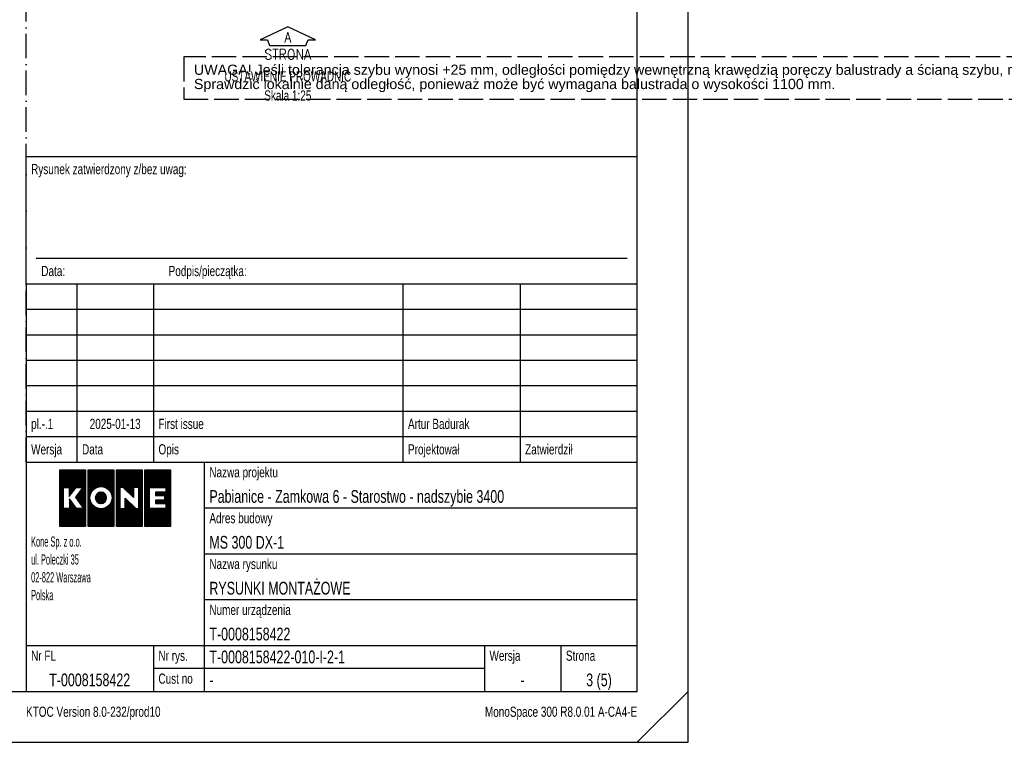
# Model space of a CAD drawing. Header units: millimetres. Extents: x 0 to 16885, y 0 to 7425.
# Tile 5 of 7: x 7219 to 12052, y 0 to 3545. Entities that reach past the tile are written whole.
import ezdxf
from ezdxf.enums import TextEntityAlignment as Align

# ---------------------------------------------------------------- set-up
doc = ezdxf.new("R2010")
doc.units = ezdxf.units.MM
doc.header["$LTSCALE"] = 10
doc.linetypes.add('ACAD_ISO02W100', pattern=[15, 12, -3])
doc.linetypes.add('ACAD_ISO10W100', pattern=[18, 12, -3, 0, -3])
for name, color, linetype in [('CONT_25', 1, 'Continuous'), ('CONT_35', 2, 'Continuous'), ('CONT_50', 5, 'Continuous'), ('DASH_25', 1, 'ACAD_ISO02W100'), ('DASHD_25', 1, 'ACAD_ISO10W100'), ('SHEET', 1, 'Continuous'), ('TEXT_35', 2, 'Continuous')]:
    doc.layers.add(name, color=color, linetype=linetype)
doc.styles.add('Arial', font='arial.ttf')
doc.styles.add('ROMANS', font='romans.shx', dxfattribs={"width": 0.9})
doc.styles.get("Standard").update_dxf_attribs({"font": 'arial.ttf'})
doc.styles.add('Text0.7_Arial', font='arial.ttf', dxfattribs={"width": 0.7})

# ---------------------------------------------------------------- blocks, each defined once
blk = doc.blocks.new('Border')
at = {"layer": 'CONT_50', "linetype": 'Continuous'}
blk.add_lwpolyline([(410, 10), (410, 287), (10, 287), (10, 10)], close=True, dxfattribs=at)
at = {"layer": 'SHEET', "linetype": 'Continuous'}
for p, q in [((290, 55), (410, 55)), ((290, 55), (290, 39)), ((325, 55), (325, 10)), ((325, 46), (410, 46)), ((290, 39), (290, 29)), ((325, 37), (410, 37)), ((290, 29), (290, 19)), ((325, 28), (410, 28)), ((290, 19), (410, 19)), ((290, 19), (290, 10)), ((315, 19), (315, 10)), ((380, 19), (380, 10)), ((395, 19), (395, 10)), ((380, 14.5), (315, 14.5)), ((420, 10), (410, 0))]:
    blk.add_line(p, q, dxfattribs=at)
blk.add_lwpolyline([(420, 0), (420, 297), (0, 297), (0, 0)], close=True, dxfattribs=at)
blk = doc.blocks.new('KONE-logo')
at = {"layer": 'SHEET'}
for p, q in [((-14.48, 1.99), (-9.06, 7.41)), ((-14.48, 2.25), (-9.32, 7.41)), ((-14.48, 2.52), (-9.59, 7.41)), ((-14.48, 2.79), (-9.86, 7.41)), ((-14.48, 3.06), (-10.13, 7.41)), ((-14.48, 3.33), (-10.4, 7.41)), ((-14.48, 3.6), (-10.67, 7.41)), ((-14.48, 3.86), (-10.94, 7.41)), ((-14.48, 4.13), (-11.2, 7.41)), ((-14.48, 4.4), (-11.47, 7.41)), ((-14.48, 4.67), (-11.74, 7.41)), ((-14.48, 4.94), (-12.01, 7.41)), ((-14.48, 5.21), (-12.28, 7.41)), ((-14.48, 5.48), (-12.55, 7.41)), ((-14.48, 5.74), (-12.81, 7.41)), ((-14.48, 6.01), (-13.08, 7.41)), ((-14.48, 6.28), (-13.35, 7.41)), ((-14.48, 6.55), (-13.62, 7.41)), ((-14.48, 6.82), (-13.89, 7.41)), ((-14.48, 7.09), (-14.16, 7.41)), ((-14.48, 7.35), (-14.43, 7.41)), ((-14.48, 7.41), (-7.76, 7.41)), ((-14.48, -7.41), (-14.48, 7.41)), ((-13.42, 2.78), (-8.79, 7.41)), ((-13.15, 2.78), (-8.52, 7.41)), ((-12.88, 2.78), (-8.25, 7.41)), ((-12.61, 2.78), (-7.98, 7.41)), ((-12.35, 2.78), (-7.76, 7.36)), ((-12.08, 2.78), (-7.76, 7.09)), ((-12.01, 2.58), (-7.76, 6.83)), ((-12.01, 2.31), (-7.76, 6.56)), ((-12.01, 2.04), (-7.76, 6.29)), ((-12.01, 1.77), (-7.76, 6.02)), ((-12.01, 1.5), (-7.76, 5.75)), ((-12.01, 1.23), (-7.76, 5.48)), ((-12.01, 0.97), (-7.76, 5.21)), ((-7.76, 7.41), (-7.76, -7.41)), ((-7.07, 1.08), (-0.73, 7.41)), ((-7.07, 1.35), (-1, 7.41)), ((-7.07, 1.61), (-1.27, 7.41)), ((-7.07, 1.88), (-1.54, 7.41)), ((-7.07, 2.15), (-1.81, 7.41)), ((-7.07, 2.42), (-2.08, 7.41)), ((-7.07, 2.69), (-2.34, 7.41)), ((-7.07, 2.96), (-2.61, 7.41)), ((-7.07, 3.23), (-2.88, 7.41)), ((-7.07, 3.49), (-3.15, 7.41)), ((-7.07, 3.76), (-3.42, 7.41)), ((-7.07, 4.03), (-3.69, 7.41)), ((-7.07, 4.3), (-3.95, 7.41)), ((-7.07, 4.57), (-4.22, 7.41)), ((-7.07, 4.84), (-4.49, 7.41)), ((-7.07, 5.1), (-4.76, 7.41)), ((-7.07, 5.37), (-5.03, 7.41)), ((-7.07, 5.64), (-5.3, 7.41)), ((-7.07, 5.91), (-5.57, 7.41)), ((-7.07, 6.18), (-5.83, 7.41)), ((-7.07, 6.45), (-6.1, 7.41)), ((-7.07, 6.72), (-6.37, 7.41)), ((-7.07, 6.98), (-6.64, 7.41)), ((-7.07, 7.25), (-6.91, 7.41)), ((-7.07, 7.41), (-0.35, 7.41)), ((-7.07, -7.41), (-7.07, 7.41)), ((-5.6, 2.27), (-0.46, 7.41)), ((-4.87, 2.74), (-0.35, 7.26)), ((-4.45, 2.89), (-0.35, 6.99)), ((-4.11, 2.96), (-0.35, 6.72)), ((-3.82, 2.98), (-0.35, 6.45)), ((-3.55, 2.98), (-0.35, 6.19)), ((-3.3, 2.96), (-0.35, 5.92)), ((-3.08, 2.92), (-0.35, 5.65)), ((-2.86, 2.87), (-0.35, 5.38)), ((-0.35, 7.41), (-0.35, -7.41)), ((0.35, 2.05), (5.71, 7.41)), ((0.35, 2.32), (5.44, 7.41)), ((0.35, 2.59), (5.17, 7.41)), ((0.35, 2.85), (4.91, 7.41)), ((0.35, 3.12), (4.64, 7.41)), ((0.35, 3.39), (4.37, 7.41)), ((0.35, 3.66), (4.1, 7.41)), ((0.35, 3.93), (3.83, 7.41)), ((0.35, 4.2), (3.56, 7.41)), ((0.35, 4.47), (3.29, 7.41)), ((0.35, 4.73), (3.03, 7.41)), ((0.35, 5), (2.76, 7.41)), ((0.35, 5.27), (2.49, 7.41)), ((0.35, 5.54), (2.22, 7.41)), ((0.35, 5.81), (1.95, 7.41)), ((0.35, 6.08), (1.68, 7.41)), ((0.35, 6.34), (1.41, 7.41)), ((0.35, 6.61), (1.15, 7.41)), ((0.35, 6.88), (0.88, 7.41)), ((0.35, 7.15), (0.61, 7.41)), ((0.35, 7.41), (7.07, 7.41)), ((0.35, -7.41), (0.35, 7.41)), ((1.32, 2.75), (5.98, 7.41)), ((1.59, 2.75), (6.25, 7.41)), ((1.86, 2.75), (6.52, 7.41)), ((2.11, 2.74), (6.78, 7.41)), ((2.25, 2.61), (7.05, 7.41)), ((2.39, 2.48), (7.07, 7.16)), ((2.52, 2.34), (7.07, 6.89)), ((2.66, 2.21), (7.07, 6.62)), ((2.79, 2.08), (7.07, 6.35)), ((2.93, 1.95), (7.07, 6.08)), ((3.07, 1.81), (7.07, 5.82)), ((3.2, 1.68), (7.07, 5.55)), ((3.34, 1.55), (7.07, 5.28)), ((7.07, 7.41), (7.07, -7.41)), ((7.76, 1.68), (13.5, 7.41)), ((7.76, 1.95), (13.23, 7.41)), ((7.76, 2.21), (12.96, 7.41)), ((7.76, 2.48), (12.69, 7.41)), ((7.76, 2.75), (12.42, 7.41)), ((7.76, 3.02), (12.15, 7.41)), ((7.76, 3.29), (11.89, 7.41)), ((7.76, 3.56), (11.62, 7.41)), ((7.76, 3.83), (11.35, 7.41)), ((7.76, 4.09), (11.08, 7.41)), ((7.76, 4.36), (10.81, 7.41)), ((7.76, 4.63), (10.54, 7.41)), ((7.76, 4.9), (10.27, 7.41)), ((7.76, 5.17), (10.01, 7.41)), ((7.76, 5.44), (9.74, 7.41)), ((7.76, 5.71), (9.47, 7.41)), ((7.76, 5.97), (9.2, 7.41)), ((7.76, 6.24), (8.93, 7.41)), ((7.76, 6.51), (8.66, 7.41)), ((7.76, 6.78), (8.4, 7.41)), ((7.76, 7.05), (8.13, 7.41)), ((7.76, 7.32), (7.86, 7.41)), ((7.76, 7.41), (14.48, 7.41)), ((7.76, -7.41), (7.76, 7.41)), ((9.13, 2.78), (13.77, 7.41)), ((9.4, 2.78), (14.03, 7.41)), ((9.67, 2.78), (14.3, 7.41)), ((9.94, 2.78), (14.48, 7.32)), ((10.21, 2.78), (14.48, 7.06)), ((10.48, 2.78), (14.48, 6.79)), ((10.74, 2.78), (14.48, 6.52)), ((11.01, 2.78), (14.48, 6.25)), ((11.28, 2.78), (14.48, 5.98)), ((11.55, 2.78), (14.48, 5.71)), ((11.82, 2.78), (14.48, 5.44)), ((12.09, 2.78), (14.48, 5.18)), ((14.48, 7.41), (14.48, -7.41)), ((-14.48, 1.72), (-13.5, 2.69)), ((-13.5, 2.78), (-12.01, 2.78)), ((-13.5, -2.73), (-13.5, 2.78)), ((-12.01, 0.41), (-10.18, 2.78)), ((-12.01, 2.78), (-12.01, 0.41)), ((-8.43, 2.78), (-10.41, 0.21)), ((-10.39, 0.17), (-7.76, 2.8)), ((-10.18, 2.78), (-8.43, 2.78)), ((-9.93, 2.78), (-7.76, 4.95)), ((-9.71, 1.12), (-7.76, 3.07)), ((-9.66, 2.78), (-7.76, 4.68)), ((-9.39, 2.78), (-7.76, 4.41)), ((-9.12, 2.78), (-7.76, 4.14)), ((-8.86, 2.78), (-7.76, 3.87)), ((-8.81, 2.29), (-7.76, 3.34)), ((-8.59, 2.78), (-7.76, 3.6)), ((-2.66, 2.8), (-0.35, 5.11)), ((-2.47, 2.72), (-0.35, 4.84)), ((-2.3, 2.63), (-0.35, 4.58)), ((-2.13, 2.53), (-0.35, 4.31)), ((-1.97, 2.42), (-0.35, 4.04)), ((-1.82, 2.3), (-0.35, 3.77)), ((-1.68, 2.17), (-0.35, 3.5)), ((-1.54, 2.04), (-0.35, 3.23)), ((-1.42, 1.89), (-0.35, 2.96)), ((-1.31, 1.74), (-0.35, 2.7)), ((0.35, 1.78), (1.25, 2.68)), ((1.25, 2.75), (1.25, -2.73)), ((2.1, 2.75), (1.25, 2.75)), ((4.8, 0.13), (2.1, 2.75)), ((3.47, 1.42), (4.8, 2.74)), ((4.8, 2.75), (4.8, 0.13)), ((6.22, 2.75), (4.8, 2.75)), ((4.81, 2.75), (7.07, 5.01)), ((5.08, 2.75), (7.07, 4.74)), ((5.35, 2.75), (7.07, 4.47)), ((5.62, 2.75), (7.07, 4.2)), ((5.89, 2.75), (7.07, 3.94)), ((6.15, 2.75), (7.07, 3.67)), ((6.22, 2.55), (7.07, 3.4)), ((6.22, 2.28), (7.07, 3.13)), ((6.22, 2.01), (7.07, 2.86)), ((6.22, -2.73), (6.22, 2.75)), ((6.22, 1.74), (7.07, 2.59)), ((7.76, 1.41), (9.02, 2.67)), ((9.02, 2.78), (13.25, 2.78)), ((9.02, -2.73), (9.02, 2.78)), ((12.34, 0.62), (14.48, 2.76)), ((12.35, 2.78), (14.48, 4.91)), ((12.62, 2.78), (14.48, 4.64)), ((12.89, 2.78), (14.48, 4.37)), ((13.16, 2.78), (14.48, 4.1)), ((13.25, 2.6), (14.48, 3.83)), ((13.25, 2.33), (14.48, 3.57)), ((13.25, 2.06), (14.48, 3.3)), ((13.25, 1.79), (14.48, 3.03)), ((13.25, 2.78), (13.25, 1.54)), ((-14.48, 1.45), (-13.5, 2.43)), ((-14.48, 1.18), (-13.5, 2.16)), ((-14.48, 0.91), (-13.5, 1.89)), ((-14.48, 0.64), (-13.5, 1.62)), ((-14.48, 0.37), (-13.5, 1.35)), ((-14.48, 0.11), (-13.5, 1.08)), ((-14.48, -0.16), (-13.5, 0.82)), ((-14.48, -0.43), (-13.5, 0.55)), ((-14.48, -0.7), (-13.5, 0.28)), ((-14.48, -0.97), (-13.5, 0.01)), ((-12.01, 0.7), (-11.04, 1.67)), ((-12.01, 0.43), (-11.95, 0.49)), ((-10.41, 0.21), (-8.25, -2.73)), ((-10.28, 0.02), (-7.76, 2.53)), ((-10.16, -0.14), (-7.76, 2.26)), ((-10.05, -0.29), (-7.76, 1.99)), ((-9.93, -0.45), (-7.76, 1.72)), ((-9.82, -0.6), (-7.76, 1.46)), ((-9.71, -0.76), (-7.76, 1.19)), ((-9.59, -0.91), (-7.76, 0.92)), ((-9.48, -1.06), (-7.76, 0.65)), ((-9.36, -1.22), (-7.76, 0.38)), ((-9.25, -1.37), (-7.76, 0.11)), ((-7.07, 0.81), (-5.89, 1.98)), ((-7.07, 0.54), (-6.36, 1.25)), ((-7.07, 0.27), (-6.5, 0.84)), ((-7.07, 0), (-6.57, 0.5)), ((-7.07, -0.27), (-6.6, 0.2)), ((-5.1, 0.09), (-3.58, 1.61)), ((-5.09, -0.17), (-3.36, 1.56)), ((-5.07, 0.39), (-3.85, 1.61)), ((-5.05, -0.39), (-3.16, 1.49)), ((-4.98, -0.6), (-2.99, 1.39)), ((-4.94, 0.79), (-4.22, 1.51)), ((-4.9, -0.78), (-2.84, 1.27)), ((-4.79, -0.94), (-2.71, 1.14)), ((-4.67, -1.09), (-2.6, 0.99)), ((-4.53, -1.22), (-2.5, 0.81)), ((-4.38, -1.33), (-2.42, 0.63)), ((-4.2, -1.42), (-2.36, 0.42)), ((-4, -1.49), (-2.32, 0.18)), ((-1.2, 1.57), (-0.35, 2.43)), ((-1.1, 1.4), (-0.35, 2.16)), ((-1.02, 1.22), (-0.35, 1.89)), ((-0.94, 1.03), (-0.35, 1.62)), ((-0.88, 0.82), (-0.35, 1.35)), ((-0.84, -0.48), (-0.35, 0.01)), ((-0.83, 0.6), (-0.35, 1.09)), ((-0.8, 0.36), (-0.35, 0.82)), ((-0.8, -0.17), (-0.35, 0.28)), ((-0.79, 0.11), (-0.35, 0.55)), ((0.35, 1.51), (1.25, 2.41)), ((0.35, 1.24), (1.25, 2.14)), ((0.35, 0.97), (1.25, 1.88)), ((0.35, 0.71), (1.25, 1.61)), ((0.35, 0.44), (1.25, 1.34)), ((0.35, 0.17), (1.25, 1.07)), ((0.35, -0.1), (1.25, 0.8)), ((0.35, -0.37), (1.25, 0.53)), ((0.35, -0.64), (1.25, 0.27)), ((3.61, 1.28), (4.8, 2.48)), ((3.75, 1.15), (4.8, 2.21)), ((3.88, 1.02), (4.8, 1.94)), ((4.02, 0.89), (4.8, 1.67)), ((4.16, 0.76), (4.8, 1.4)), ((4.29, 0.62), (4.8, 1.13)), ((4.43, 0.49), (4.8, 0.86)), ((4.56, 0.36), (4.8, 0.6)), ((4.7, 0.23), (4.8, 0.33)), ((6.22, 1.48), (7.07, 2.33)), ((6.22, 1.21), (7.07, 2.06)), ((6.22, 0.94), (7.07, 1.79)), ((6.22, 0.67), (7.07, 1.52)), ((6.22, 0.4), (7.07, 1.25)), ((6.22, 0.13), (7.07, 0.98)), ((6.22, -0.14), (7.07, 0.71)), ((6.22, -0.4), (7.07, 0.45)), ((6.22, -0.67), (7.07, 0.18)), ((7.76, 1.14), (9.02, 2.4)), ((7.76, 0.87), (9.02, 2.13)), ((7.76, 0.6), (9.02, 1.87)), ((7.76, 0.34), (9.02, 1.6)), ((7.76, 0.07), (9.02, 1.33)), ((7.76, -0.2), (9.02, 1.06)), ((7.76, -0.47), (9.02, 0.79)), ((7.76, -0.74), (9.02, 0.52)), ((7.76, -1.01), (9.02, 0.25)), ((10.54, 0.7), (11.39, 1.54)), ((10.54, 0.97), (11.12, 1.54)), ((10.54, 1.24), (10.85, 1.54)), ((10.54, 1.51), (10.58, 1.54)), ((10.54, 1.54), (10.54, 0.62)), ((13.25, 1.54), (10.54, 1.54)), ((10.54, 0.62), (12.94, 0.62)), ((10.73, 0.62), (11.66, 1.54)), ((11, 0.62), (11.92, 1.54)), ((11.27, 0.62), (12.19, 1.54)), ((11.54, 0.62), (12.46, 1.54)), ((11.8, 0.62), (12.73, 1.54)), ((12.07, 0.62), (13, 1.54)), ((12.16, -1.44), (14.48, 0.88)), ((12.43, -1.44), (14.48, 0.61)), ((12.61, 0.62), (14.48, 2.49)), ((12.7, -1.44), (14.48, 0.34)), ((12.88, 0.62), (14.48, 2.22)), ((12.94, 0.41), (14.48, 1.95)), ((12.94, 0.14), (14.48, 1.69)), ((12.94, -0.13), (14.48, 1.42)), ((12.94, -0.4), (14.48, 1.15)), ((12.94, 0.62), (12.94, -0.57)), ((12.97, -1.44), (14.48, 0.07)), ((-14.48, -1.24), (-13.5, -0.26)), ((-14.48, -1.51), (-13.5, -0.53)), ((-14.48, -1.77), (-13.5, -0.8)), ((-14.48, -2.04), (-13.5, -1.06)), ((-14.48, -2.31), (-13.5, -1.33)), ((-14.48, -2.58), (-13.5, -1.6)), ((-14.48, -5.26), (-10.9, -1.69)), ((-14.48, -5.53), (-10.79, -1.84)), ((-14.48, -2.85), (-13.5, -1.87)), ((-14.48, -5.8), (-10.68, -1.99)), ((-14.48, -3.12), (-13.5, -2.14)), ((-14.48, -6.07), (-10.56, -2.15)), ((-14.48, -6.34), (-10.45, -2.3)), ((-14.48, -3.38), (-13.5, -2.41)), ((-14.48, -6.61), (-10.33, -2.46)), ((-12.87, -7.41), (-7.76, -2.3)), ((-12.6, -7.41), (-7.76, -2.57)), ((-11.99, -0.23), (-11.99, -2.73)), ((-10.13, -2.73), (-11.99, -0.23)), ((-11.99, -0.35), (-11.93, -0.3)), ((-11.99, -0.62), (-11.82, -0.45)), ((-11.99, -0.89), (-11.71, -0.61)), ((-11.99, -1.16), (-11.59, -0.76)), ((-11.99, -1.42), (-11.48, -0.92)), ((-11.99, -1.69), (-11.36, -1.07)), ((-11.99, -1.96), (-11.25, -1.22)), ((-11.99, -2.23), (-11.13, -1.38)), ((-11.99, -2.5), (-11.02, -1.53)), ((-9.14, -1.53), (-7.76, -0.15)), ((-9.02, -1.68), (-7.76, -0.42)), ((-8.91, -1.84), (-7.76, -0.69)), ((-8.79, -1.99), (-7.76, -0.96)), ((-8.68, -2.15), (-7.76, -1.23)), ((-8.57, -2.3), (-7.76, -1.5)), ((-8.45, -2.46), (-7.76, -1.77)), ((-8.34, -2.61), (-7.76, -2.03)), ((-7.07, -0.53), (-6.6, -0.07)), ((-7.07, -0.8), (-6.58, -0.31)), ((-7.07, -1.07), (-6.54, -0.54)), ((-7.07, -1.34), (-6.48, -0.75)), ((-7.07, -1.61), (-6.41, -0.95)), ((-7.07, -1.88), (-6.34, -1.14)), ((-7.07, -2.14), (-6.25, -1.32)), ((-7.07, -2.41), (-6.15, -1.49)), ((-7.07, -2.68), (-6.04, -1.65)), ((-7.07, -2.95), (-5.92, -1.8)), ((-7.07, -3.22), (-5.79, -1.94)), ((-7.07, -3.49), (-5.65, -2.07)), ((-7.07, -3.76), (-5.51, -2.2)), ((-7.07, -4.02), (-5.36, -2.31)), ((-7.07, -4.29), (-5.19, -2.42)), ((-7.07, -7.25), (-2.3, -2.47)), ((-7.07, -4.56), (-5.02, -2.51)), ((-6.97, -7.41), (-0.35, -0.79)), ((-6.7, -7.41), (-0.35, -1.06)), ((-6.43, -7.41), (-0.35, -1.33)), ((-6.16, -7.41), (-0.35, -1.6)), ((-5.89, -7.41), (-0.35, -1.87)), ((-5.62, -7.41), (-0.35, -2.14)), ((-5.35, -7.41), (-0.35, -2.41)), ((-3.76, -1.52), (-2.32, -0.09)), ((-3.47, -1.5), (-2.38, -0.41)), ((-3.01, -1.31), (-2.6, -0.9)), ((-1.14, -1.32), (-0.35, -0.53)), ((-0.94, -0.85), (-0.35, -0.26)), ((0.35, -0.9), (1.25, 0)), ((0.35, -1.17), (1.25, -0.27)), ((0.35, -1.44), (1.25, -0.54)), ((0.35, -1.71), (1.25, -0.81)), ((0.35, -1.98), (1.25, -1.08)), ((0.35, -2.25), (1.25, -1.35)), ((0.35, -5.2), (4.1, -1.45)), ((0.35, -5.47), (4.24, -1.58)), ((0.35, -2.52), (1.25, -1.61)), ((0.35, -5.74), (4.38, -1.71)), ((0.35, -6.01), (4.51, -1.84)), ((0.35, -2.78), (1.25, -1.88)), ((0.35, -6.27), (4.65, -1.97)), ((0.35, -6.54), (4.79, -2.1)), ((0.35, -3.05), (1.25, -2.15)), ((0.35, -6.81), (4.93, -2.23)), ((0.35, -7.08), (5.06, -2.36)), ((0.35, -3.32), (1.25, -2.42)), ((0.35, -7.35), (5.2, -2.49)), ((1.63, -7.41), (7.07, -1.97)), ((1.89, -7.41), (7.07, -2.24)), ((2.16, -7.41), (7.07, -2.51)), ((2.59, -0.01), (2.59, 0)), ((2.59, 0), (5.45, -2.73)), ((2.59, -2.73), (2.59, 0)), ((2.59, -0.28), (2.73, -0.13)), ((2.59, -0.54), (2.87, -0.27)), ((2.59, -0.81), (3, -0.4)), ((2.59, -1.08), (3.14, -0.53)), ((2.59, -1.35), (3.28, -0.66)), ((2.59, -1.62), (3.42, -0.79)), ((2.59, -1.89), (3.55, -0.92)), ((2.59, -2.15), (3.69, -1.05)), ((2.59, -2.42), (3.83, -1.18)), ((2.59, -2.69), (3.96, -1.31)), ((6.22, -0.94), (7.07, -0.09)), ((6.22, -1.21), (7.07, -0.36)), ((6.22, -1.48), (7.07, -0.63)), ((6.22, -1.75), (7.07, -0.9)), ((6.22, -2.01), (7.07, -1.17)), ((6.22, -2.28), (7.07, -1.43)), ((6.22, -2.55), (7.07, -1.7)), ((7.76, -1.28), (9.02, -0.01)), ((7.76, -1.54), (9.02, -0.28)), ((7.76, -1.81), (9.02, -0.55)), ((7.76, -2.08), (9.02, -0.82)), ((7.76, -2.35), (9.02, -1.09)), ((7.76, -2.62), (9.02, -1.36)), ((7.76, -2.89), (9.02, -1.62)), ((7.76, -3.15), (9.02, -1.89)), ((7.76, -3.42), (9.02, -2.16)), ((7.76, -3.69), (9.02, -2.43)), ((8.61, -7.41), (14.48, -1.54)), ((8.88, -7.41), (14.48, -1.8)), ((9.14, -7.41), (14.48, -2.07)), ((9.41, -7.41), (14.48, -2.34)), ((10.52, -1.21), (11.16, -0.57)), ((10.52, -0.94), (10.89, -0.57)), ((10.52, -0.67), (10.62, -0.57)), ((10.52, -0.57), (10.52, -1.44)), ((12.94, -0.57), (10.52, -0.57)), ((10.52, -1.44), (13.25, -1.44)), ((10.55, -1.44), (11.43, -0.57)), ((10.82, -1.44), (11.69, -0.57)), ((11.09, -1.44), (11.96, -0.57)), ((11.36, -1.44), (12.23, -0.57)), ((11.62, -1.44), (12.5, -0.57)), ((11.89, -1.44), (12.77, -0.57)), ((13.23, -1.44), (14.48, -0.19)), ((13.25, -1.7), (14.48, -0.46)), ((13.25, -1.97), (14.48, -0.73)), ((13.25, -2.23), (14.48, -1)), ((13.25, -2.5), (14.48, -1.27)), ((13.25, -1.44), (13.25, -2.73)), ((-14.48, -6.87), (-10.22, -2.61)), ((-14.48, -3.65), (-13.5, -2.67)), ((-14.48, -7.41), (-9.8, -2.73)), ((-14.48, -7.14), (-10.07, -2.73)), ((-14.48, -5), (-12.21, -2.73)), ((-14.48, -4.73), (-12.48, -2.73)), ((-14.48, -4.46), (-12.75, -2.73)), ((-14.48, -4.19), (-13.02, -2.73)), ((-14.48, -3.92), (-13.29, -2.73)), ((-14.21, -7.41), (-9.53, -2.73)), ((-13.95, -7.41), (-9.26, -2.73)), ((-13.68, -7.41), (-8.99, -2.73)), ((-11.99, -2.73), (-13.5, -2.73)), ((-13.41, -7.41), (-8.72, -2.73)), ((-13.14, -7.41), (-8.46, -2.73)), ((-12.33, -7.41), (-7.76, -2.84)), ((-12.07, -7.41), (-7.76, -3.11)), ((-11.8, -7.41), (-7.76, -3.38)), ((-11.53, -7.41), (-7.76, -3.65)), ((-11.26, -7.41), (-7.76, -3.91)), ((-10.99, -7.41), (-7.76, -4.18)), ((-10.72, -7.41), (-7.76, -4.45)), ((-10.46, -7.41), (-7.76, -4.72)), ((-10.19, -7.41), (-7.76, -4.99)), ((-8.25, -2.73), (-10.13, -2.73)), ((-7.07, -4.83), (-4.84, -2.6)), ((-7.07, -5.1), (-4.64, -2.67)), ((-7.07, -6.98), (-2.77, -2.68)), ((-7.07, -5.37), (-4.44, -2.74)), ((-7.07, -6.71), (-3.14, -2.78)), ((-7.07, -5.63), (-4.22, -2.78)), ((-7.07, -6.44), (-3.45, -2.82)), ((-7.07, -5.9), (-3.98, -2.82)), ((-7.07, -6.17), (-3.73, -2.83)), ((-5.09, -7.41), (-0.35, -2.67)), ((-4.82, -7.41), (-0.35, -2.94)), ((-4.55, -7.41), (-0.35, -3.21)), ((-4.28, -7.41), (-0.35, -3.48)), ((-4.01, -7.41), (-0.35, -3.75)), ((-3.74, -7.41), (-0.35, -4.02)), ((-3.47, -7.41), (-0.35, -4.28)), ((-3.21, -7.41), (-0.35, -4.55)), ((-2.94, -7.41), (-0.35, -4.82)), ((-2.67, -7.41), (-0.35, -5.09)), ((0.35, -3.59), (1.25, -2.69)), ((0.35, -4.93), (2.55, -2.73)), ((0.35, -4.66), (2.28, -2.73)), ((0.35, -4.39), (2.01, -2.73)), ((0.35, -4.13), (1.75, -2.73)), ((0.35, -3.86), (1.48, -2.73)), ((0.55, -7.41), (5.34, -2.63)), ((0.82, -7.41), (5.5, -2.73)), ((1.09, -7.41), (5.77, -2.73)), ((1.25, -2.73), (2.59, -2.73)), ((1.36, -7.41), (6.04, -2.73)), ((2.43, -7.41), (7.07, -2.78)), ((2.7, -7.41), (7.07, -3.04)), ((2.97, -7.41), (7.07, -3.31)), ((3.24, -7.41), (7.07, -3.58)), ((3.51, -7.41), (7.07, -3.85)), ((3.77, -7.41), (7.07, -4.12)), ((4.04, -7.41), (7.07, -4.39)), ((4.31, -7.41), (7.07, -4.66)), ((4.58, -7.41), (7.07, -4.92)), ((5.45, -2.73), (6.22, -2.73)), ((7.76, -3.96), (9.02, -2.7)), ((7.76, -7.18), (12.22, -2.73)), ((7.76, -6.91), (11.95, -2.73)), ((7.76, -6.65), (11.68, -2.73)), ((7.76, -6.38), (11.41, -2.73)), ((7.76, -6.11), (11.14, -2.73)), ((7.76, -5.84), (10.87, -2.73)), ((7.76, -5.57), (10.61, -2.73)), ((7.76, -5.3), (10.34, -2.73)), ((7.76, -5.03), (10.07, -2.73)), ((7.76, -4.77), (9.8, -2.73)), ((7.76, -4.5), (9.53, -2.73)), ((7.76, -4.23), (9.26, -2.73)), ((7.8, -7.41), (12.49, -2.73)), ((8.07, -7.41), (12.75, -2.73)), ((8.34, -7.41), (13.02, -2.73)), ((13.25, -2.73), (9.02, -2.73)), ((9.68, -7.41), (14.48, -2.61)), ((9.95, -7.41), (14.48, -2.88)), ((10.22, -7.41), (14.48, -3.15)), ((10.49, -7.41), (14.48, -3.42)), ((10.75, -7.41), (14.48, -3.68)), ((11.02, -7.41), (14.48, -3.95)), ((11.29, -7.41), (14.48, -4.22)), ((11.56, -7.41), (14.48, -4.49)), ((11.83, -7.41), (14.48, -4.76)), ((12.1, -7.41), (14.48, -5.03)), ((-7.76, -7.41), (-14.48, -7.41)), ((-9.92, -7.41), (-7.76, -5.26)), ((-9.65, -7.41), (-7.76, -5.52)), ((-9.38, -7.41), (-7.76, -5.79)), ((-9.11, -7.41), (-7.76, -6.06)), ((-8.84, -7.41), (-7.76, -6.33)), ((-8.58, -7.41), (-7.76, -6.6)), ((-8.31, -7.41), (-7.76, -6.87)), ((-8.04, -7.41), (-7.76, -7.14)), ((-7.77, -7.41), (-7.76, -7.4)), ((-0.35, -7.41), (-7.07, -7.41)), ((-2.4, -7.41), (-0.35, -5.36)), ((-2.13, -7.41), (-0.35, -5.63)), ((-1.86, -7.41), (-0.35, -5.9)), ((-1.6, -7.41), (-0.35, -6.16)), ((-1.33, -7.41), (-0.35, -6.43)), ((-1.06, -7.41), (-0.35, -6.7)), ((-0.79, -7.41), (-0.35, -6.97)), ((-0.52, -7.41), (-0.35, -7.24)), ((7.07, -7.41), (0.35, -7.41)), ((4.85, -7.41), (7.07, -5.19)), ((5.12, -7.41), (7.07, -5.46)), ((5.39, -7.41), (7.07, -5.73)), ((5.65, -7.41), (7.07, -6)), ((5.92, -7.41), (7.07, -6.27)), ((6.19, -7.41), (7.07, -6.53)), ((6.46, -7.41), (7.07, -6.8)), ((6.73, -7.41), (7.07, -7.07)), ((7, -7.41), (7.07, -7.34)), ((14.48, -7.41), (7.76, -7.41)), ((12.37, -7.41), (14.48, -5.29)), ((12.63, -7.41), (14.48, -5.56)), ((12.9, -7.41), (14.48, -5.83)), ((13.17, -7.41), (14.48, -6.1)), ((13.44, -7.41), (14.48, -6.37)), ((13.71, -7.41), (14.48, -6.64)), ((13.98, -7.41), (14.48, -6.91)), ((14.24, -7.41), (14.48, -7.17))]:
    blk.add_line(p, q, dxfattribs=at)
for centre, major_axis, ratio in [((-3.69, 0.08), (2.91, 0), 1), ((-3.71, 0.05), (0, 1.57), 0.887556)]:
    blk.add_ellipse(centre, major_axis=major_axis, ratio=ratio, dxfattribs=at)
blk = doc.blocks.new('Logo_KONE_A3')
at = {"xscale": 0.75, "yscale": 0.75, "zscale": 0.75}
blk.add_blockref('KONE-logo', (0, 0), dxfattribs=at)
blk = doc.blocks.new('Border1_A1_0')
at = {"layer": 'TEXT_35', "color": 2, "width": 0.7}
for tag, p in [('{DWG_PROJECTNAME}', (8150, 1175)), ('{BORDER_SITEADDRESS}', (8150, 950)), ('{BORDER_DRAWINGTITLE}', (8150, 725)), ('{ELEVATORNUMBERLIST@}', (8150, 500)), ('{BORDER_DRAWINGNAME}', (8150, 387.5)), ('{BORDER_CUSTOMREFERENCENBR$}', (8150, 275))]:
    blk.add_attdef(tag, p, '', height=62.5, dxfattribs=at)
for tag, p in [('{BORDER_FLNUMBER}', (7562.5, 275)), ('{BORDER_ISSUE}', (9687.5, 275)), ('{BORDER_PAGENUMBER}', (10062.5, 275))]:
    blk.add_attdef(tag, text='', height=62.5, dxfattribs=at).set_placement(p, align=Align.CENTER)
blk = doc.blocks.new('Revision_Border1_A1_0')
at = {"layer": 'TEXT_35', "width": 0.7}
for tag, p in [('{BORDER_VERSIO6}', (7275, 2187.5)), ('{BORDER_DESCRIPTION6}', (7900, 2187.5)), ('{BORDER_DESIGNED6}', (9125, 2187.5)), ('{BORDER_APPROVED6}', (9700, 2187.5)), ('{BORDER_VERSIO5}', (7275, 2062.5)), ('{BORDER_DESCRIPTION5}', (7900, 2062.5)), ('{BORDER_DESIGNED5}', (9125, 2062.5)), ('{BORDER_APPROVED5}', (9700, 2062.5)), ('{BORDER_VERSIO4}', (7275, 1937.5)), ('{BORDER_DESCRIPTION4}', (7900, 1937.5)), ('{BORDER_DESIGNED4}', (9125, 1937.5)), ('{BORDER_APPROVED4}', (9700, 1937.5)), ('{BORDER_VERSIO3}', (7275, 1812.5)), ('{BORDER_DESCRIPTION3}', (7900, 1812.5)), ('{BORDER_DESIGNED3}', (9125, 1812.5)), ('{BORDER_APPROVED3}', (9700, 1812.5)), ('{BORDER_VERSIO2}', (7275, 1687.5)), ('{BORDER_DESCRIPTION2}', (7900, 1687.5)), ('{BORDER_DESIGNED2}', (9125, 1687.5)), ('{BORDER_APPROVED2}', (9700, 1687.5)), ('{BORDER_VERSIO1}', (7275, 1562.5)), ('{BORDER_DESCRIPTION1}', (7900, 1562.5)), ('{BORDER_DESIGNED1}', (9125, 1562.5)), ('{BORDER_APPROVED1}', (9700, 1562.5))]:
    blk.add_attdef(tag, text='', height=50, dxfattribs=at).set_placement(p, align=Align.MIDDLE_LEFT)
for tag, p in [('{BORDER_DATE6}', (7687.5, 2187.5)), ('{BORDER_DATE5}', (7687.5, 2062.5)), ('{BORDER_DATE4}', (7687.5, 1937.5)), ('{BORDER_DATE3}', (7687.5, 1812.5)), ('{BORDER_DATE2}', (7687.5, 1687.5)), ('{BORDER_DATE1}', (7687.5, 1562.5))]:
    blk.add_attdef(tag, text='', height=50, dxfattribs=at).set_placement(p, align=Align.MIDDLE_CENTER)
blk = doc.blocks.new('SideA_Arrow_A3')
at = {"layer": 'CONT_25'}
blk.add_lwpolyline([(-5.43, -2.55), (-4.02, -2.55), (-3.57, -3.71), (3.57, -3.71), (4.02, -2.55), (5.43, -2.55), (0, 0)], close=True, dxfattribs=at)
at = {"layer": 'CONT_35', "style": 'ROMANS', "width": 0.9}
for tag, p in [('#', (0, -2.07)), ('?', (0, -5.43))]:
    blk.add_attdef(tag, text='', height=2, dxfattribs=at).set_placement(p, align=Align.MIDDLE)

msp = doc.modelspace()

# ---------------------------------------------------------------- linework, layer by layer
at = {"layer": 'DASH_25'}
msp.add_lwpolyline([(8024.3, 3155), (16232.2, 3155), (16232.2, 3362.5), (8024.3, 3362.5)], close=True, dxfattribs=at)
at = {"layer": 'DASHD_25'}
msp.add_line((7250, 1375), (7250, 7112.5), dxfattribs=at)
at = {"layer": 'SHEET', "linetype": 'Continuous'}
for p, q in [((7250, 2875), (10250, 2875)), ((7250, 2250), (7250, 2875)), ((7300, 2375), (10200, 2375)), ((7250, 2250), (7250, 1375)), ((7250, 2250), (10250, 2250)), ((7250, 2250), (10250, 2250)), ((7500, 2250), (7500, 1375)), ((7875, 2250), (7875, 1375)), ((9100, 2250), (9100, 1375)), ((9675, 2250), (9675, 1375)), ((7250, 2125), (10250, 2125)), ((7250, 2000), (10250, 2000)), ((7250, 1875), (10250, 1875)), ((7250, 1750), (10250, 1750)), ((7250, 1625), (10250, 1625)), ((7250, 1500), (10250, 1500)), ((7250, 1375), (10250, 1375))]:
    msp.add_line(p, q, dxfattribs=at)

# ---------------------------------------------------------------- block references
at = {"xscale": 25, "yscale": 25, "zscale": 25}
msp.add_blockref('SideA_Arrow_A3', (8535, 3511.1), dxfattribs=at).add_auto_attribs({'?': 'STRONA', '#': 'A'})
at = {"layer": 'SHEET', "xscale": 25, "yscale": 25, "zscale": 25}
for name, p in [('Border', (0, 0)), ('Logo_KONE_A3', (7687.5, 1198.5))]:
    msp.add_blockref(name, p, dxfattribs=at)
at = {"layer": 'SHEET'}
ref = msp.add_blockref('Revision_Border1_A1_0', (0, 0), dxfattribs=at)
ref.add_attrib('{BORDER_DESIGNED1}', 'Artur Badurak', dxfattribs={"layer": 'TEXT_35', "height": 50, "style": 'Arial', "width": 0.7}).set_placement((9125, 1562.5), align=Align.MIDDLE_LEFT)
ref.add_attrib('{BORDER_DESCRIPTION1}', 'First issue', dxfattribs={"layer": 'TEXT_35', "height": 50, "style": 'Arial', "width": 0.7}).set_placement((7900, 1562.5), align=Align.MIDDLE_LEFT)
ref.add_attrib('{BORDER_DATE1}', '2025-01-13', dxfattribs={"layer": 'TEXT_35', "height": 50, "style": 'Arial', "width": 0.7}).set_placement((7687.5, 1562.5), align=Align.MIDDLE_CENTER)
ref.add_attrib('{BORDER_VERSIO1}', 'pl.-.1', dxfattribs={"layer": 'TEXT_35', "height": 50, "style": 'Arial', "width": 0.7}).set_placement((7275, 1562.5), align=Align.MIDDLE_LEFT)
ref = msp.add_blockref('Border1_A1_0', (0, 0), dxfattribs=at)
ref.add_attrib('{BORDER_CUSTOMREFERENCENBR$}', '-', (8150, 275), dxfattribs={"layer": 'TEXT_35', "color": 2, "height": 62.5, "style": 'Arial', "width": 0.7})
ref.add_attrib('{BORDER_PAGENUMBER}', '3 (5)', dxfattribs={"layer": 'TEXT_35', "color": 2, "height": 62.5, "style": 'Arial', "width": 0.7}).set_placement((10062.5, 275), align=Align.CENTER)
ref.add_attrib('{BORDER_ISSUE}', '-', dxfattribs={"layer": 'TEXT_35', "color": 2, "height": 62.5, "style": 'Arial', "width": 0.7}).set_placement((9687.5, 275), align=Align.CENTER)
ref.add_attrib('{BORDER_DRAWINGNAME}', 'T-0008158422-010-I-2-1', (8150, 387.5), dxfattribs={"layer": 'TEXT_35', "color": 2, "height": 62.5, "style": 'Arial', "width": 0.7})
ref.add_attrib('{BORDER_FLNUMBER}', 'T-0008158422', dxfattribs={"layer": 'TEXT_35', "color": 2, "height": 62.5, "style": 'Arial', "width": 0.7}).set_placement((7562.5, 275), align=Align.CENTER)
ref.add_attrib('{ELEVATORNUMBERLIST@}', 'T-0008158422', (8150, 500), dxfattribs={"layer": 'TEXT_35', "color": 2, "height": 62.5, "style": 'Arial', "width": 0.7})
ref.add_attrib('{BORDER_DRAWINGTITLE}', 'RYSUNKI MONTAŻOWE', (8150, 725), dxfattribs={"layer": 'TEXT_35', "color": 2, "height": 62.5, "style": 'Arial', "width": 0.7})
ref.add_attrib('{BORDER_SITEADDRESS}', 'MS 300 DX-1', (8150, 950), dxfattribs={"layer": 'TEXT_35', "color": 2, "height": 62.5, "style": 'Arial', "width": 0.7})
ref.add_attrib('{DWG_PROJECTNAME}', 'Pabianice - Zamkowa 6 - Starostwo - nadszybie 3400', (8150, 1175), dxfattribs={"layer": 'TEXT_35', "color": 2, "height": 62.5, "style": 'Arial', "width": 0.7})

# ---------------------------------------------------------------- texts
at = {"layer": 'TEXT_35', "style": 'Text0.7_Arial'}
for s, p in [('UWAGA! Jeśli tolerancja szybu wynosi +25 mm, odległości pomiędzy wewnętrzną krawędzią poręczy balustrady a ścianą szybu, może przekroczyć maksymalną dopuszczalną wartość dla balustrady o wysokości 700 mm, zgodnie z wymaganiami normy EN81-20.', (8074.3, 3300)), ('Sprawdzić lokalnie daną odległość, ponieważ może być wymagana balustrada o wysokości 1100 mm.', (8074.3, 3230))]:
    msp.add_text(s, height=50, dxfattribs=at).set_placement(p, align=Align.MIDDLE_LEFT)
at = {"layer": 'TEXT_35', "style": 'Text0.7_Arial', "width": 0.7}
for s, p in [('USTAWIENIE PROWADNIC', (8535, 3267.3)), ('Skala 1:25', (8535, 3173.6))]:
    msp.add_text(s, height=50, dxfattribs=at).set_placement(p, align=Align.MIDDLE_CENTER)
for s, p in [('Rysunek zatwierdzony z/bez uwag:', (7275, 2812.5)), ('Data:', (7325, 2312.5)), ('Podpis/pieczątka:', (7950, 2312.5)), ('Wersja', (7275, 1437.5)), ('Data', (7525, 1437.5)), ('Opis', (7900, 1437.5)), ('Projektował', (9125, 1437.5)), ('Zatwierdził', (9700, 1437.5))]:
    msp.add_text(s, height=50, dxfattribs=at).set_placement(p, align=Align.MIDDLE_LEFT)
at = {"layer": 'TEXT_35', "style": 'Text0.7_Arial'}
for s, width, p in [('Nazwa projektu', 0.7, (8150, 1350)), ('Adres budowy', 0.7, (8150, 1125)), ('Kone Sp. z o.o.', 0.5, (7275, 1009.6)), ('ul. Poleczki 35', 0.5, (7275, 922.1)), ('Nazwa rysunku', 0.7, (8150, 900)), ('02-822 Warszawa', 0.5, (7275, 834.6)), ('Polska', 0.5, (7275, 747.1)), ('Numer urządzenia', 0.7, (8150, 675)), ('Nr FL', 0.7, (7275, 450)), ('Nr rys.', 0.7, (7900, 450)), ('Wersja', 0.7, (9525, 450)), ('Strona', 0.7, (9900, 450)), ('Cust no', 0.7, (7900, 337.5))]:
    msp.add_text(s, height=50, dxfattribs=dict(at, width=width)).set_placement(p, align=Align.TOP_LEFT)
at = {"layer": 'TEXT_35', "style": 'Text0.7_Arial', "width": 0.7}
msp.add_text('KTOC Version 8.0-232/prod10', height=50, dxfattribs=at).set_placement((7250, 125))
msp.add_text('MonoSpace 300 R8.0.01 A-CA4-E', height=50, dxfattribs=at).set_placement((10250, 125), align=Align.RIGHT)

doc.saveas('drawing.dxf')
